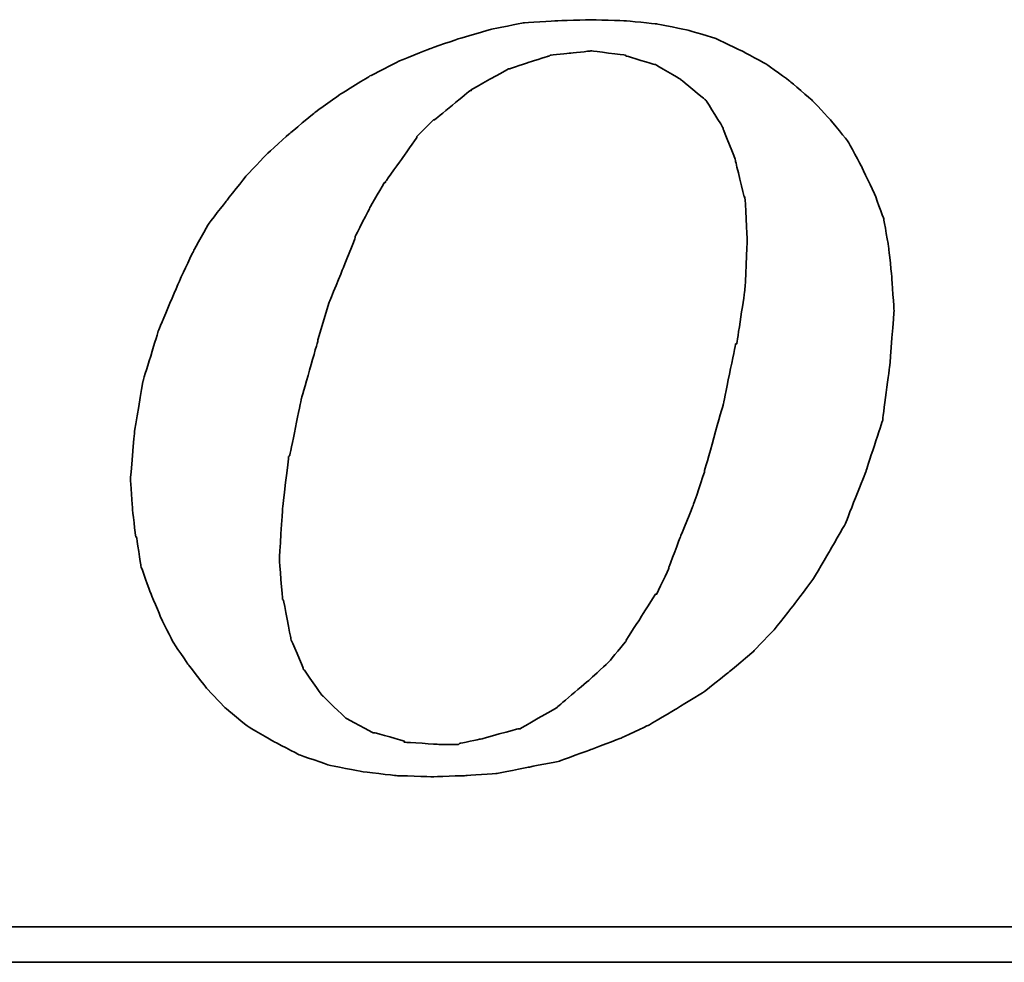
# Model space of a CAD drawing. Header units: millimetres. Extents: x 1 to 148, y 154 to 247.
# Tile 31 of 48: x 117.83 to 119.45, y 208.56 to 210.11. Entities that reach past the tile are written whole.
import ezdxf

# ---------------------------------------------------------------- set-up
doc = ezdxf.new("R2010")
doc.units = ezdxf.units.MM
doc.layers.add('DIM', color=4, linetype='CONTINUOUS')
doc.layers.add('layer 1', color=7, linetype='CONTINUOUS')

# ---------------------------------------------------------------- blocks, each defined once
blk = doc.blocks.new('TBI MOTION logo(完整正式版)')
at = {"layer": 'layer 1', "color": 22, "lineweight": 35}
for points, knots in [([(-11.34375, -6.98375), (-11.34375, -6.98375), (-10.91375, -7.43875), (-10.91375, -7.43875), (-10.91375, -7.43875), (-10.91375, -7.43875), (-10.38625, -7.87125), (-10.38625, -7.87125), (-10.38625, -7.87125), (-10.38625, -7.87125), (-9.81125, -8.20375), (-9.81125, -8.20375), (-9.81125, -8.20375), (-9.81125, -8.20375), (-9.21125, -8.51875), (-9.21125, -8.51875), (-9.21125, -8.51875), (-9.21125, -8.51875), (-8.51625, -8.75875), (-8.51625, -8.75875), (-8.51625, -8.75875), (-8.51625, -8.75875), (-7.77125, -8.90375), (-7.77125, -8.90375), (-7.77125, -8.90375), (-7.77125, -8.90375), (-6.97875, -8.99875), (-6.97875, -8.99875), (-6.97875, -8.99875), (-6.97875, -8.99875), (-6.14125, -9.02375), (-6.14125, -9.02375), (-6.14125, -9.02375), (-6.14125, -9.02375), (-5.37125, -8.99875), (-5.37125, -8.99875), (-5.37125, -8.99875), (-5.37125, -8.99875), (-4.65375, -8.94875), (-4.65375, -8.94875), (-4.65375, -8.94875), (-4.65375, -8.94875), (-3.93375, -8.80625), (-3.93375, -8.80625), (-3.93375, -8.80625), (-3.93375, -8.80625), (-3.21375, -8.66375), (-3.21375, -8.66375), (-3.21375, -8.66375), (-3.21375, -8.66375), (-2.49375, -8.39875), (-2.49375, -8.39875), (-2.49375, -8.39875), (-2.49375, -8.39875), (-1.79875, -8.13375), (-1.79875, -8.13375), (-1.79875, -8.13375), (-1.79875, -8.13375), (-1.17375, -7.84375), (-1.17375, -7.84375), (-1.17375, -7.84375), (-1.17375, -7.84375), (-0.52375, -7.46375), (-0.52375, -7.46375), (-0.52375, -7.46375), (-0.52375, -7.46375), (0.10124, -7.07875), (0.10124, -7.07875), (0.10124, -7.07875), (0.10124, -7.07875), (0.67625, -6.62375), (0.67625, -6.62375), (0.67625, -6.62375), (0.67625, -6.62375), (1.24874, -6.14375), (1.24874, -6.14375), (1.24874, -6.14375), (1.24874, -6.14375), (1.72874, -5.64125), (1.72874, -5.64125), (1.72874, -5.64125), (1.72874, -5.64125), (2.18624, -5.06375), (2.18624, -5.06375), (2.18624, -5.06375), (2.18624, -5.06375), (2.61625, -4.48874), (2.61625, -4.48874), (2.61625, -4.48874), (2.61625, -4.48874), (3.00125, -3.83874), (3.00125, -3.83874), (3.00125, -3.83874), (3.00125, -3.83874), (3.36124, -3.21374), (3.36124, -3.21374), (3.36124, -3.21374), (3.36124, -3.21374), (3.84374, -1.99125), (3.84374, -1.99125), (3.84374, -1.99125), (3.84374, -1.99125), (4.22625, -0.81875), (4.22625, -0.81875), (4.22625, -0.81875), (4.22625, -0.81875), (4.39125, 0.45624), (4.39125, 0.45624), (4.39125, 0.45624), (4.39125, 0.45624), (4.48874, 1.70124), (4.48874, 1.70124), (4.48874, 1.70124), (4.48874, 1.70124), (4.43874, 2.44625), (4.43874, 2.44625), (4.43874, 2.44625), (4.43874, 2.44625), (4.36874, 3.14125), (4.36874, 3.14125), (4.36874, 3.14125), (4.36874, 3.14125), (4.25125, 3.81125), (4.25125, 3.81125), (4.25125, 3.81125), (4.25125, 3.81125), (4.03124, 4.41125), (4.03124, 4.41125), (4.03124, 4.41125), (4.03124, 4.41125), (3.74374, 5.01125), (3.74374, 5.01125), (3.74374, 5.01125), (3.74374, 5.01125), (3.43124, 5.58875), (3.43124, 5.58875), (3.43124, 5.58875), (3.43124, 5.58875), (3.02625, 6.09125), (3.02625, 6.09125), (3.02625, 6.09125), (3.02625, 6.09125), (2.59374, 6.54875), (2.59374, 6.54875), (2.59374, 6.54875), (2.59374, 6.54875), (2.09124, 6.98125), (2.09124, 6.98125), (2.09124, 6.98125), (2.09124, 6.98125), (1.56124, 7.36625), (1.56124, 7.36625), (1.56124, 7.36625), (1.56124, 7.36625), (0.98624, 7.67625), (0.98624, 7.67625), (0.98624, 7.67625), (0.98624, 7.67625), (0.38624, 7.96375), (0.38624, 7.96375), (0.38624, 7.96375), (0.38624, 7.96375), (-0.25875, 8.15625), (-0.25875, 8.15625), (-0.25875, 8.15625), (-0.25875, 8.15625), (-0.98125, 8.30125), (-0.98125, 8.30125), (-0.98125, 8.30125), (-0.98125, 8.30125), (-1.70124, 8.37125), (-1.70124, 8.37125), (-1.70124, 8.37125), (-1.70124, 8.37125), (-2.49375, 8.39624), (-2.49375, 8.39624), (-2.49375, 8.39624), (-2.49375, 8.39624), (-3.28625, 8.37125), (-3.28625, 8.37125), (-3.28625, 8.37125), (-3.28625, 8.37125), (-4.05125, 8.32125), (-4.05125, 8.32125), (-4.05125, 8.32125), (-4.05125, 8.32125), (-4.77375, 8.18125), (-4.77375, 8.18125), (-4.77375, 8.18125), (-4.77375, 8.18125), (-5.51625, 7.96375), (-5.51625, 7.96375), (-5.51625, 7.96375), (-5.51625, 7.96375), (-6.21125, 7.72625), (-6.21125, 7.72625), (-6.21125, 7.72625), (-6.21125, 7.72625), (-6.92875, 7.43625), (-6.92875, 7.43625), (-6.92875, 7.43625), (-6.92875, 7.43625), (-7.57875, 7.10125), (-7.57875, 7.10125), (-7.57875, 7.10125), (-7.57875, 7.10125), (-8.24875, 6.69125), (-8.24875, 6.69125), (-8.24875, 6.69125), (-8.24875, 6.69125), (-8.84875, 6.26125), (-8.84875, 6.26125), (-8.84875, 6.26125), (-8.84875, 6.26125), (-9.42625, 5.78125), (-9.42625, 5.78125), (-9.42625, 5.78125), (-9.42625, 5.78125), (-9.95375, 5.30125), (-9.95375, 5.30125), (-9.95375, 5.30125), (-9.95375, 5.30125), (-10.43375, 4.79624), (-10.43375, 4.79624), (-10.43375, 4.79624), (-10.43375, 4.79624), (-10.88875, 4.22125), (-10.88875, 4.22125), (-10.88875, 4.22125), (-10.88875, 4.22125), (-11.29875, 3.69375), (-11.29875, 3.69375), (-11.29875, 3.69375), (-11.29875, 3.69375), (-11.63375, 3.09125), (-11.63375, 3.09125), (-11.63375, 3.09125), (-11.63375, 3.09125), (-11.91875, 2.49625), (-11.91875, 2.49625), (-11.91875, 2.49625), (-11.91875, 2.49625), (-12.44875, 1.24625), (-12.44875, 1.24625), (-12.44875, 1.24625), (-12.44875, 1.24625), (-12.80875, 0.06874), (-12.80875, 0.06874), (-12.80875, 0.06874), (-12.80875, 0.06874), (-12.99875, -1.07875), (-12.99875, -1.07875), (-12.99875, -1.07875), (-12.99875, -1.07875), (-13.09375, -2.18375), (-13.09375, -2.18375), (-13.09375, -2.18375), (-13.09375, -2.18375), (-13.04875, -2.85375), (-13.04875, -2.85375), (-13.04875, -2.85375), (-13.04875, -2.85375), (-12.97375, -3.50375), (-12.97375, -3.50375), (-12.97375, -3.50375), (-12.97375, -3.50375), (-12.95375, -3.50375), (-12.95375, -3.50375), (-12.95375, -3.50375), (-12.95375, -3.50375), (-12.85375, -4.17375), (-12.85375, -4.17375), (-12.85375, -4.17375), (-12.85375, -4.17375), (-12.63875, -4.77624), (-12.63875, -4.77624), (-12.63875, -4.77624), (-12.63875, -4.77624), (-12.39875, -5.35125), (-12.39875, -5.35125), (-12.39875, -5.35125), (-12.39875, -5.35125), (-12.11375, -5.92875), (-12.11375, -5.92875), (-12.11375, -5.92875), (-12.11375, -5.92875), (-11.75375, -6.45375), (-11.75375, -6.45375), (-11.75375, -6.45375), (-11.75375, -6.45375), (-11.34375, -6.98375), (-11.34375, -6.98375)], [0, 0, 0, 0, 0.01369863, 0.01369863, 0.01369863, 0.01369864, 0.02739726, 0.02739726, 0.02739726, 0.02739727, 0.04109589, 0.04109589, 0.04109589, 0.0410959, 0.05479452, 0.05479452, 0.05479452, 0.05479453, 0.06849315, 0.06849315, 0.06849315, 0.06849316, 0.08219178, 0.08219178, 0.08219178, 0.08219179, 0.09589041, 0.09589041, 0.09589041, 0.09589042, 0.10958904, 0.10958904, 0.10958904, 0.10958905, 0.12328767, 0.12328767, 0.12328767, 0.12328768, 0.1369863, 0.1369863, 0.1369863, 0.13698631, 0.15068493, 0.15068493, 0.15068493, 0.15068494, 0.16438356, 0.16438356, 0.16438356, 0.16438357, 0.17808219, 0.17808219, 0.17808219, 0.1780822, 0.19178082, 0.19178082, 0.19178082, 0.19178083, 0.20547945, 0.20547945, 0.20547945, 0.20547946, 0.21917808, 0.21917808, 0.21917808, 0.21917809, 0.23287671, 0.23287671, 0.23287671, 0.23287672, 0.24657534, 0.24657534, 0.24657534, 0.24657535, 0.26027397, 0.26027397, 0.26027397, 0.26027398, 0.2739726, 0.2739726, 0.2739726, 0.27397261, 0.28767123, 0.28767123, 0.28767123, 0.28767124, 0.30136986, 0.30136986, 0.30136986, 0.30136987, 0.31506849, 0.31506849, 0.31506849, 0.3150685, 0.32876712, 0.32876712, 0.32876712, 0.32876713, 0.34246575, 0.34246575, 0.34246575, 0.34246576, 0.35616438, 0.35616438, 0.35616438, 0.35616439, 0.36986301, 0.36986301, 0.36986301, 0.36986302, 0.38356164, 0.38356164, 0.38356164, 0.38356165, 0.39726027, 0.39726027, 0.39726027, 0.39726028, 0.4109589, 0.4109589, 0.4109589, 0.41095891, 0.42465753, 0.42465753, 0.42465753, 0.42465754, 0.43835616, 0.43835616, 0.43835616, 0.43835617, 0.45205479, 0.45205479, 0.45205479, 0.4520548, 0.46575342, 0.46575342, 0.46575342, 0.46575343, 0.47945205, 0.47945205, 0.47945205, 0.47945206, 0.49315068, 0.49315068, 0.49315068, 0.49315069, 0.50684932, 0.50684932, 0.50684932, 0.50684933, 0.52054795, 0.52054795, 0.52054795, 0.52054796, 0.53424658, 0.53424658, 0.53424658, 0.53424659, 0.54794521, 0.54794521, 0.54794521, 0.54794522, 0.56164384, 0.56164384, 0.56164384, 0.56164385, 0.57534247, 0.57534247, 0.57534247, 0.57534248, 0.5890411, 0.5890411, 0.5890411, 0.58904111, 0.60273973, 0.60273973, 0.60273973, 0.60273974, 0.61643836, 0.61643836, 0.61643836, 0.61643837, 0.63013699, 0.63013699, 0.63013699, 0.630137, 0.64383562, 0.64383562, 0.64383562, 0.64383563, 0.65753425, 0.65753425, 0.65753425, 0.65753426, 0.67123288, 0.67123288, 0.67123288, 0.67123289, 0.68493151, 0.68493151, 0.68493151, 0.68493152, 0.69863014, 0.69863014, 0.69863014, 0.69863015, 0.71232877, 0.71232877, 0.71232877, 0.71232878, 0.7260274, 0.7260274, 0.7260274, 0.72602741, 0.73972603, 0.73972603, 0.73972603, 0.73972604, 0.75342466, 0.75342466, 0.75342466, 0.75342467, 0.76712329, 0.76712329, 0.76712329, 0.7671233, 0.78082192, 0.78082192, 0.78082192, 0.78082193, 0.79452055, 0.79452055, 0.79452055, 0.79452056, 0.80821918, 0.80821918, 0.80821918, 0.80821919, 0.82191781, 0.82191781, 0.82191781, 0.82191782, 0.83561644, 0.83561644, 0.83561644, 0.83561645, 0.84931507, 0.84931507, 0.84931507, 0.84931508, 0.8630137, 0.8630137, 0.8630137, 0.86301371, 0.87671233, 0.87671233, 0.87671233, 0.87671234, 0.89041096, 0.89041096, 0.89041096, 0.89041097, 0.90410959, 0.90410959, 0.90410959, 0.9041096, 0.91780822, 0.91780822, 0.91780822, 0.91780823, 0.93150685, 0.93150685, 0.93150685, 0.93150686, 0.94520548, 0.94520548, 0.94520548, 0.94520549, 0.95890411, 0.95890411, 0.95890411, 0.95890412, 0.97260274, 0.97260274, 0.97260274, 0.97260275, 0.98630137, 0.98630137, 0.98630137, 0.98630138, 1, 1, 1, 1]), ([(-8.77875, 1.03124), (-8.77875, 1.03124), (-8.51625, 1.89625), (-8.51625, 1.89625), (-8.51625, 1.89625), (-8.51625, 1.89625), (-8.20375, 2.66375), (-8.20375, 2.66375), (-8.20375, 2.66375), (-8.20375, 2.66375), (-7.91625, 3.38125), (-7.91625, 3.38125), (-7.91625, 3.38125), (-7.91625, 3.38125), (-7.91625, 3.40624), (-7.91625, 3.40624), (-7.91625, 3.40624), (-7.91625, 3.40624), (-7.57875, 4.07624), (-7.57875, 4.07624), (-7.57875, 4.07624), (-7.57875, 4.07624), (-7.24375, 4.65125), (-7.24375, 4.65125), (-7.24375, 4.65125), (-7.24375, 4.65125), (-7.21875, 4.65125), (-7.21875, 4.65125), (-7.21875, 4.65125), (-7.21875, 4.65125), (-7.21875, 4.67624), (-7.21875, 4.67624), (-7.21875, 4.67624), (-7.21875, 4.67624), (-6.83625, 5.20375), (-6.83625, 5.20375), (-6.83625, 5.20375), (-6.83625, 5.20375), (-6.49875, 5.68625), (-6.49875, 5.68625), (-6.49875, 5.68625), (-6.49875, 5.68625), (-6.49875, 5.70625), (-6.49875, 5.70625), (-6.49875, 5.70625), (-6.49875, 5.70625), (-6.11625, 6.09125), (-6.11625, 6.09125), (-6.11625, 6.09125), (-6.11625, 6.09125), (-6.09125, 6.09125), (-6.09125, 6.09125), (-6.09125, 6.09125), (-6.09125, 6.09125), (-5.27375, 6.76625), (-5.27375, 6.76625), (-5.27375, 6.76625), (-5.27375, 6.76625), (-5.24875, 6.76625), (-5.24875, 6.76625), (-5.24875, 6.76625), (-5.24875, 6.76625), (-5.24875, 6.78625), (-5.24875, 6.78625), (-5.24875, 6.78625), (-5.24875, 6.78625), (-4.38875, 7.26624), (-4.38875, 7.26624), (-4.38875, 7.26624), (-4.38875, 7.26624), (-4.36125, 7.26624), (-4.36125, 7.26624), (-4.36125, 7.26624), (-4.36125, 7.26624), (-3.93375, 7.41125), (-3.93375, 7.41125), (-3.93375, 7.41125), (-3.93375, 7.41125), (-3.47375, 7.55625), (-3.47375, 7.55625), (-3.47375, 7.55625), (-3.47375, 7.55625), (-3.45375, 7.55625), (-3.45375, 7.55625), (-3.45375, 7.55625), (-3.45375, 7.55625), (-3.42875, 7.58124), (-3.42875, 7.58124), (-3.42875, 7.58124), (-3.42875, 7.58124), (-2.97375, 7.62625), (-2.97375, 7.62625), (-2.97375, 7.62625), (-2.97375, 7.62625), (-2.49375, 7.67625), (-2.49375, 7.67625), (-2.49375, 7.67625), (-2.49375, 7.67625), (-2.46875, 7.67625), (-2.46875, 7.67625), (-2.46875, 7.67625), (-2.46875, 7.67625), (-1.70124, 7.58124), (-1.70124, 7.58124), (-1.70124, 7.58124), (-1.70124, 7.58124), (-1.67875, 7.55625), (-1.67875, 7.55625), (-1.67875, 7.55625), (-1.67875, 7.55625), (-1.65375, 7.55625), (-1.65375, 7.55625), (-1.65375, 7.55625), (-1.65375, 7.55625), (-1.03125, 7.36625), (-1.03125, 7.36625), (-1.03125, 7.36625), (-1.03125, 7.36625), (-1.00625, 7.36625), (-1.00625, 7.36625), (-1.00625, 7.36625), (-1.00625, 7.36625), (-0.43124, 7.02624), (-0.43124, 7.02624), (-0.43124, 7.02624), (-0.43124, 7.02624), (-0.40625, 7.00624), (-0.40625, 7.00624), (-0.40625, 7.00624), (-0.40625, 7.00624), (0.12124, 6.57124), (0.12124, 6.57124), (0.12124, 6.57124), (0.12124, 6.57124), (0.14624, 6.54875), (0.14624, 6.54875), (0.14624, 6.54875), (0.14624, 6.54875), (0.17124, 6.52375), (0.17124, 6.52375), (0.17124, 6.52375), (0.17124, 6.52375), (0.55625, 5.89875), (0.55625, 5.89875), (0.55625, 5.89875), (0.55625, 5.89875), (0.55625, 5.87625), (0.55625, 5.87625), (0.55625, 5.87625), (0.55625, 5.87625), (0.84124, 5.15625), (0.84124, 5.15625), (0.84124, 5.15625), (0.84124, 5.15625), (0.84124, 5.13125), (0.84124, 5.13125), (0.84124, 5.13125), (0.84124, 5.13125), (1.03624, 4.31875), (1.03624, 4.31875), (1.03624, 4.31875), (1.03624, 4.31875), (1.05624, 4.31875), (1.05624, 4.31875), (1.05624, 4.31875), (1.05624, 4.31875), (1.05624, 4.29125), (1.05624, 4.29125), (1.05624, 4.29125), (1.05624, 4.29125), (1.10625, 3.33125), (1.10625, 3.33125), (1.10625, 3.33125), (1.10625, 3.33125), (1.10625, 3.30875), (1.10625, 3.30875), (1.10625, 3.30875), (1.10625, 3.30875), (1.05624, 2.20624), (1.05624, 2.20624), (1.05624, 2.20624), (1.05624, 2.20624), (1.05624, 2.18124), (1.05624, 2.18124), (1.05624, 2.18124), (1.05624, 2.18124), (0.86624, 0.93624), (0.86624, 0.93624), (0.86624, 0.93624), (0.86624, 0.93624), (0.84124, 0.93624), (0.84124, 0.93624), (0.84124, 0.93624), (0.84124, 0.93624), (0.55625, -0.45874), (0.55625, -0.45874), (0.55625, -0.45874), (0.55625, -0.45874), (0.12124, -1.99125), (0.12124, -1.99125), (0.12124, -1.99125), (0.12124, -1.99125), (0.12124, -2.01874), (0.12124, -2.01874), (0.12124, -2.01874), (0.12124, -2.01874), (-0.13874, -2.78375), (-0.13874, -2.78375), (-0.13874, -2.78375), (-0.13874, -2.78375), (-0.43124, -3.50375), (-0.43124, -3.50375), (-0.43124, -3.50375), (-0.43124, -3.50375), (-0.69375, -4.19875), (-0.69375, -4.19875), (-0.69375, -4.19875), (-0.69375, -4.19875), (-0.69375, -4.22375), (-0.69375, -4.22375), (-0.69375, -4.22375), (-0.69375, -4.22375), (-0.98125, -4.82374), (-0.98125, -4.82374), (-0.98125, -4.82374), (-0.98125, -4.82374), (-1.00625, -4.82374), (-1.00625, -4.82374), (-1.00625, -4.82374), (-1.00625, -4.82374), (-1.33875, -5.35125), (-1.33875, -5.35125), (-1.33875, -5.35125), (-1.33875, -5.35125), (-1.67875, -5.87875), (-1.67875, -5.87875), (-1.67875, -5.87875), (-1.67875, -5.87875), (-1.67875, -5.90375), (-1.67875, -5.90375), (-1.67875, -5.90375), (-1.67875, -5.90375), (-2.05875, -6.35875), (-2.05875, -6.35875), (-2.05875, -6.35875), (-2.05875, -6.35875), (-2.08375, -6.38375), (-2.08375, -6.38375), (-2.08375, -6.38375), (-2.08375, -6.38375), (-2.46875, -6.74375), (-2.46875, -6.74375), (-2.46875, -6.74375), (-2.46875, -6.74375), (-3.25875, -7.41625), (-3.25875, -7.41625), (-3.25875, -7.41625), (-3.25875, -7.41625), (-3.28625, -7.43875), (-3.28625, -7.43875), (-3.28625, -7.43875), (-3.28625, -7.43875), (-4.12375, -7.91875), (-4.12375, -7.91875), (-4.12375, -7.91875), (-4.12375, -7.91875), (-4.14875, -7.91875), (-4.14875, -7.91875), (-4.14875, -7.91875), (-4.14875, -7.91875), (-4.17125, -7.91875), (-4.17125, -7.91875), (-4.17125, -7.91875), (-4.17125, -7.91875), (-5.03375, -8.15875), (-5.03375, -8.15875), (-5.03375, -8.15875), (-5.03375, -8.15875), (-5.51625, -8.25625), (-5.51625, -8.25625), (-5.51625, -8.25625), (-5.51625, -8.25625), (-5.54125, -8.27875), (-5.54125, -8.27875), (-5.54125, -8.27875), (-5.54125, -8.27875), (-5.56375, -8.27875), (-5.56375, -8.27875), (-5.56375, -8.27875), (-5.56375, -8.27875), (-5.99625, -8.27875), (-5.99625, -8.27875), (-5.99625, -8.27875), (-5.99625, -8.27875), (-6.76375, -8.23125), (-6.76375, -8.23125), (-6.76375, -8.23125), (-6.76375, -8.23125), (-6.78875, -8.23125), (-6.78875, -8.23125), (-6.78875, -8.23125), (-6.78875, -8.23125), (-6.78875, -8.20375), (-6.78875, -8.20375), (-6.78875, -8.20375), (-6.78875, -8.20375), (-7.45875, -8.01375), (-7.45875, -8.01375), (-7.45875, -8.01375), (-7.45875, -8.01375), (-7.48375, -8.01375), (-7.48375, -8.01375), (-7.48375, -8.01375), (-7.48375, -8.01375), (-7.50875, -8.01375), (-7.50875, -8.01375), (-7.50875, -8.01375), (-7.50875, -8.01375), (-8.13125, -7.67875), (-8.13125, -7.67875), (-8.13125, -7.67875), (-8.13125, -7.67875), (-8.15625, -7.65375), (-8.15625, -7.65375), (-8.15625, -7.65375), (-8.15625, -7.65375), (-8.65875, -7.17375), (-8.65875, -7.17375), (-8.65875, -7.17375), (-8.65875, -7.17375), (-8.68375, -7.14875), (-8.68375, -7.14875), (-8.68375, -7.14875), (-8.68375, -7.14875), (-9.08875, -6.57375), (-9.08875, -6.57375), (-9.08875, -6.57375), (-9.08875, -6.57375), (-9.11375, -6.54875), (-9.11375, -6.54875), (-9.11375, -6.54875), (-9.11375, -6.54875), (-9.11375, -6.52875), (-9.11375, -6.52875), (-9.11375, -6.52875), (-9.11375, -6.52875), (-9.40375, -5.85375), (-9.40375, -5.85375), (-9.40375, -5.85375), (-9.40375, -5.85375), (-9.40375, -5.82875), (-9.40375, -5.82875), (-9.40375, -5.82875), (-9.40375, -5.82875), (-9.56875, -4.96875), (-9.56875, -4.96875), (-9.56875, -4.96875), (-9.56875, -4.96875), (-9.59375, -4.94375), (-9.59375, -4.94375), (-9.59375, -4.94375), (-9.59375, -4.94375), (-9.66375, -4.03375), (-9.66375, -4.03375), (-9.66375, -4.03375), (-9.66375, -4.03375), (-9.66375, -4.00875), (-9.66375, -4.00875), (-9.66375, -4.00875), (-9.66375, -4.00875), (-9.59375, -2.85375), (-9.59375, -2.85375), (-9.59375, -2.85375), (-9.59375, -2.85375), (-9.45125, -1.65875), (-9.45125, -1.65875), (-9.45125, -1.65875), (-9.45125, -1.65875), (-9.42625, -1.63375), (-9.42625, -1.63375), (-9.42625, -1.63375), (-9.42625, -1.63375), (-9.16125, -0.33875), (-9.16125, -0.33875), (-9.16125, -0.33875), (-9.16125, -0.33875), (-8.77875, 1.00624), (-8.77875, 1.00624), (-8.77875, 1.00624), (-8.77875, 1.00624), (-8.77875, 1.03124), (-8.77875, 1.03124)], [0, 0, 0, 0, 0.01020408, 0.01020408, 0.01020408, 0.01020409, 0.02040816, 0.02040816, 0.02040816, 0.02040817, 0.03061224, 0.03061224, 0.03061224, 0.03061225, 0.04081633, 0.04081633, 0.04081633, 0.04081634, 0.05102041, 0.05102041, 0.05102041, 0.05102042, 0.06122449, 0.06122449, 0.06122449, 0.0612245, 0.07142857, 0.07142857, 0.07142857, 0.07142858, 0.08163265, 0.08163265, 0.08163265, 0.08163266, 0.09183673, 0.09183673, 0.09183673, 0.09183674, 0.10204082, 0.10204082, 0.10204082, 0.10204083, 0.1122449, 0.1122449, 0.1122449, 0.11224491, 0.12244898, 0.12244898, 0.12244898, 0.12244899, 0.13265306, 0.13265306, 0.13265306, 0.13265307, 0.14285714, 0.14285714, 0.14285714, 0.14285715, 0.15306122, 0.15306122, 0.15306122, 0.15306123, 0.16326531, 0.16326531, 0.16326531, 0.16326532, 0.17346939, 0.17346939, 0.17346939, 0.1734694, 0.18367347, 0.18367347, 0.18367347, 0.18367348, 0.19387755, 0.19387755, 0.19387755, 0.19387756, 0.20408163, 0.20408163, 0.20408163, 0.20408164, 0.21428571, 0.21428571, 0.21428571, 0.21428572, 0.2244898, 0.2244898, 0.2244898, 0.22448981, 0.23469388, 0.23469388, 0.23469388, 0.23469389, 0.24489796, 0.24489796, 0.24489796, 0.24489797, 0.25510204, 0.25510204, 0.25510204, 0.25510205, 0.26530612, 0.26530612, 0.26530612, 0.26530613, 0.2755102, 0.2755102, 0.2755102, 0.27551021, 0.28571429, 0.28571429, 0.28571429, 0.2857143, 0.29591837, 0.29591837, 0.29591837, 0.29591838, 0.30612245, 0.30612245, 0.30612245, 0.30612246, 0.31632653, 0.31632653, 0.31632653, 0.31632654, 0.32653061, 0.32653061, 0.32653061, 0.32653062, 0.33673469, 0.33673469, 0.33673469, 0.3367347, 0.34693878, 0.34693878, 0.34693878, 0.34693879, 0.35714286, 0.35714286, 0.35714286, 0.35714287, 0.36734694, 0.36734694, 0.36734694, 0.36734695, 0.37755102, 0.37755102, 0.37755102, 0.37755103, 0.3877551, 0.3877551, 0.3877551, 0.38775511, 0.39795918, 0.39795918, 0.39795918, 0.39795919, 0.40816327, 0.40816327, 0.40816327, 0.40816328, 0.41836735, 0.41836735, 0.41836735, 0.41836736, 0.42857143, 0.42857143, 0.42857143, 0.42857144, 0.43877551, 0.43877551, 0.43877551, 0.43877552, 0.44897959, 0.44897959, 0.44897959, 0.4489796, 0.45918367, 0.45918367, 0.45918367, 0.45918368, 0.46938776, 0.46938776, 0.46938776, 0.46938777, 0.47959184, 0.47959184, 0.47959184, 0.47959185, 0.48979592, 0.48979592, 0.48979592, 0.48979593, 0.5, 0.5, 0.5, 0.50000001, 0.51020408, 0.51020408, 0.51020408, 0.51020409, 0.52040816, 0.52040816, 0.52040816, 0.52040817, 0.53061224, 0.53061224, 0.53061224, 0.53061225, 0.54081633, 0.54081633, 0.54081633, 0.54081634, 0.55102041, 0.55102041, 0.55102041, 0.55102042, 0.56122449, 0.56122449, 0.56122449, 0.5612245, 0.57142857, 0.57142857, 0.57142857, 0.57142858, 0.58163265, 0.58163265, 0.58163265, 0.58163266, 0.59183673, 0.59183673, 0.59183673, 0.59183674, 0.60204082, 0.60204082, 0.60204082, 0.60204083, 0.6122449, 0.6122449, 0.6122449, 0.61224491, 0.62244898, 0.62244898, 0.62244898, 0.62244899, 0.63265306, 0.63265306, 0.63265306, 0.63265307, 0.64285714, 0.64285714, 0.64285714, 0.64285715, 0.65306122, 0.65306122, 0.65306122, 0.65306123, 0.66326531, 0.66326531, 0.66326531, 0.66326532, 0.67346939, 0.67346939, 0.67346939, 0.6734694, 0.68367347, 0.68367347, 0.68367347, 0.68367348, 0.69387755, 0.69387755, 0.69387755, 0.69387756, 0.70408163, 0.70408163, 0.70408163, 0.70408164, 0.71428571, 0.71428571, 0.71428571, 0.71428572, 0.7244898, 0.7244898, 0.7244898, 0.72448981, 0.73469388, 0.73469388, 0.73469388, 0.73469389, 0.74489796, 0.74489796, 0.74489796, 0.74489797, 0.75510204, 0.75510204, 0.75510204, 0.75510205, 0.76530612, 0.76530612, 0.76530612, 0.76530613, 0.7755102, 0.7755102, 0.7755102, 0.77551021, 0.78571429, 0.78571429, 0.78571429, 0.7857143, 0.79591837, 0.79591837, 0.79591837, 0.79591838, 0.80612245, 0.80612245, 0.80612245, 0.80612246, 0.81632653, 0.81632653, 0.81632653, 0.81632654, 0.82653061, 0.82653061, 0.82653061, 0.82653062, 0.83673469, 0.83673469, 0.83673469, 0.8367347, 0.84693878, 0.84693878, 0.84693878, 0.84693879, 0.85714286, 0.85714286, 0.85714286, 0.85714287, 0.86734694, 0.86734694, 0.86734694, 0.86734695, 0.87755102, 0.87755102, 0.87755102, 0.87755103, 0.8877551, 0.8877551, 0.8877551, 0.88775511, 0.89795918, 0.89795918, 0.89795918, 0.89795919, 0.90816327, 0.90816327, 0.90816327, 0.90816328, 0.91836735, 0.91836735, 0.91836735, 0.91836736, 0.92857143, 0.92857143, 0.92857143, 0.92857144, 0.93877551, 0.93877551, 0.93877551, 0.93877552, 0.94897959, 0.94897959, 0.94897959, 0.9489796, 0.95918367, 0.95918367, 0.95918367, 0.95918368, 0.96938776, 0.96938776, 0.96938776, 0.96938777, 0.97959184, 0.97959184, 0.97959184, 0.97959185, 0.98979592, 0.98979592, 0.98979592, 0.98979593, 1, 1, 1, 1]), ([(75.90875, -9.47875), (75.90875, -9.47875), (75.90875, -12.28625), (75.90875, -12.28625), (75.90875, -12.28625), (75.90875, -12.28625), (75.90875, -12.47875), (75.90875, -12.47875), (75.90875, -12.47875), (75.90875, -12.47875), (75.71625, -12.47875), (75.71625, -12.47875), (75.71625, -12.47875), (75.71625, -12.47875), (-88.32875, -12.47875), (-88.32875, -12.47875), (-88.32875, -12.47875), (-88.32875, -12.47875), (-88.32875, -13.29375), (-88.32875, -13.29375), (-88.32875, -13.29375), (-88.32875, -13.29375), (82.89125, -13.29375), (82.89125, -13.29375), (82.89125, -13.29375), (82.89125, -13.29375), (75.90875, -9.47875), (75.90875, -9.47875)], [0, 0, 0, 0, 0.14285714, 0.14285714, 0.14285714, 0.14285715, 0.28571429, 0.28571429, 0.28571429, 0.2857143, 0.42857143, 0.42857143, 0.42857143, 0.42857144, 0.57142857, 0.57142857, 0.57142857, 0.57142858, 0.71428571, 0.71428571, 0.71428571, 0.71428572, 0.85714286, 0.85714286, 0.85714286, 0.85714287, 1, 1, 1, 1])]:
    blk.add_open_spline(points, degree=3, knots=knots, dxfattribs=at)

msp = doc.modelspace()

# ---------------------------------------------------------------- block references
at = {"layer": 'DIM', "color": 7, "xscale": 0.0712799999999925, "yscale": 0.0712799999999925, "zscale": 0.0712799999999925}
msp.add_blockref('TBI MOTION logo(完整正式版)', (118.9453, 209.5082), dxfattribs=at)

doc.saveas('drawing.dxf')
